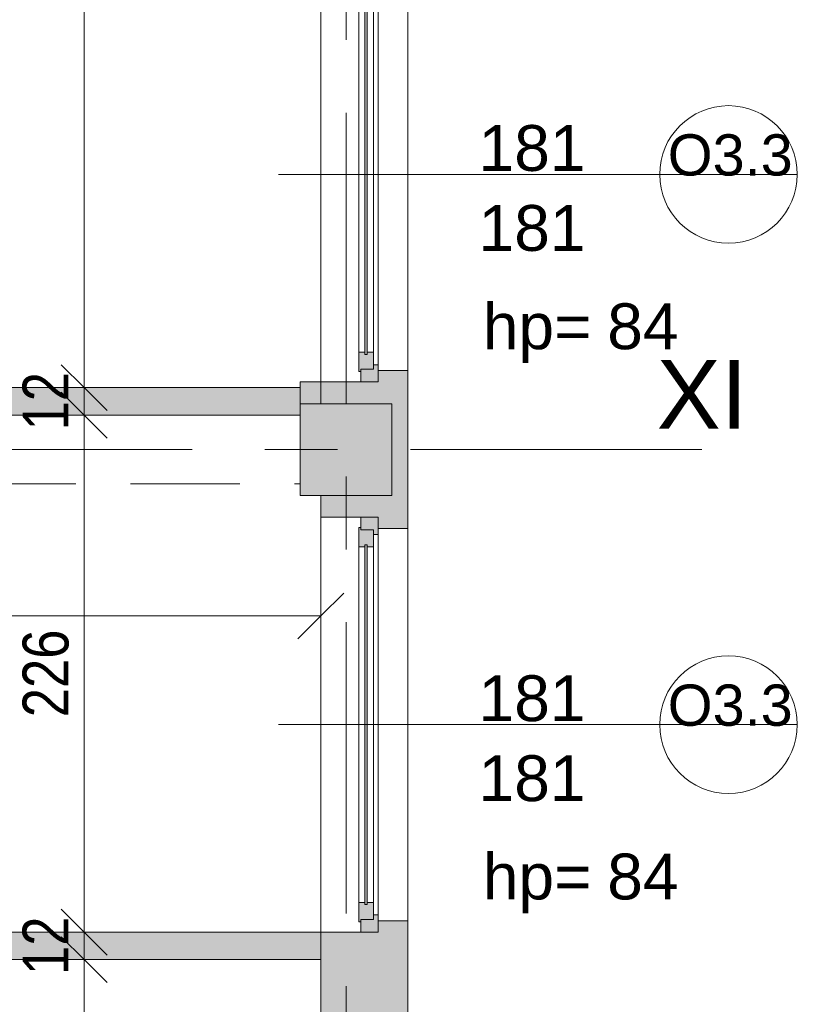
# Model space of a CAD drawing. Header units: centimetres. Extents: x -1737 to 22393, y -8842 to 3838.
# Tile 125 of 174: x 1045 to 1384, y 1606 to 2036. Entities that reach past the tile are written whole.
import ezdxf

# ---------------------------------------------------------------- set-up
doc = ezdxf.new("R2010")
doc.units = ezdxf.units.CM
doc.linetypes.add('Oś', pattern=[222.25, 127, -31.75, 31.75, -31.75])
doc.linetypes.add('Ukryte', pattern=[71.438, 47.625, -23.813])
for name, color, linetype, lineweight in [('A-ANNO-DIMS', 211, 'Continuous', 13), ('A-ANNO-DIMS-100', 211, 'Continuous', 13), ('A-DETL-HDLN', 90, 'Ukryte', 9), ('A-GLAZ', 151, 'Continuous', 13), ('A-GLAZ-IDEN', 152, 'Continuous', 13), ('A-WALL', 113, 'Continuous', 13), ('A-WALL-PATT', 111, 'Continuous', 13), ('S-COLS', 52, 'Continuous', 13), ('S-GRID', 1, 'Continuous', 13), ('S-GRID-IDEN', 1, 'Continuous', 13)]:
    doc.layers.add(name, color=color, linetype=linetype, lineweight=lineweight)
doc.styles.add('Arial Narrow_2', font='ARIALN.TTF', dxfattribs={"height": 20})
doc.styles.add('Arial_11', font='arial.ttf', dxfattribs={"height": 0.2})
doc.styles.add('Arial_4', font='arial.ttf', dxfattribs={"height": 30})
doc.styles.add('Arial_5', font='arial.ttf', dxfattribs={"height": 20})
doc.styles.add('Arial_9', font='arial.ttf', dxfattribs={"height": 18})
doc.dimstyles.new('Diagonal_1_100__0__wewnętrzne', dxfattribs={"dimscale": 30.48, "dimtxt": 20.468619, "dimasz": 0.656168, "dimexe": 0.164042, "dimexo": 0.0625, "dimgap": 0.032808, "dimtad": 1, "dimdec": 0, "dimdsep": 46, "dimtxsty": 'Arial Narrow_2', "dimblk1": 'OBLIQUE', "dimblk2": 'OBLIQUE', "dimsah": 1, "dimcen": 0.09, "dimazin": 0, "dimtfac": 1, "dimtdec": 4, "dimtix": 1, "dimtmove": 0, "dimatfit": 3, "dimfxl": 0, "dimtvp": 1, "dimtolj": 1, "dimtzin": 0, "dimarcsym": 0})
doc.dimstyles.new('Diagonal_1_100__0__wewnętrzne_2', dxfattribs={"dimscale": 30.48, "dimtxt": 20.468619, "dimasz": 0.656168, "dimexe": 0.164042, "dimexo": 0.0625, "dimgap": 0.032808, "dimtad": 1, "dimdec": 0, "dimdsep": 46, "dimtxsty": 'Arial Narrow_2', "dimblk1": 'OBLIQUE', "dimblk2": 'OBLIQUE', "dimsah": 1, "dimcen": 0.09, "dimazin": 0, "dimtfac": 1, "dimtdec": 4, "dimtix": 1, "dimtmove": 2, "dimatfit": 3, "dimfxl": 0, "dimtvp": 1, "dimtolj": 1, "dimtzin": 0, "dimarcsym": 0})

# ---------------------------------------------------------------- blocks, each defined once
blk = doc.blocks.new('M_Concrete-Square-Column - 400 x 400mm-1512407-3_piętro I __3_90 m_ - stan projektowany')
at = {"layer": 'S-COLS', "lineweight": 9}
blk.add_hatch(color=253, dxfattribs=at).paths.add_polyline_path([(20, -20), (20, 20), (-20, 20), (-20, -20), (11, -20)], flags=0)
for p, q in [((20, 20), (-20, 20)), ((-20, 20), (-20, -20)), ((20, -20), (20, 20)), ((-20, -20), (20, -20))]:
    blk.add_line(p, q, dxfattribs=at)
blk = doc.blocks.new('Okno - automatyczna etykieta - 181x181 _nietypowy podział_-2208595-3_piętro I __3_90 m_ - stan projektowany')
at = {"layer": 'A-GLAZ', "lineweight": 9}
h = blk.add_hatch(color=253, dxfattribs=at)
h.paths.add_polyline_path([(90.5, -0.77), (90.5, 1.5), (85, 1.5), (85, -4), (83, -4), (83, -6), (90.5, -6)], flags=0)
h.paths.add_polyline_path([(-83, -6), (-83, -4), (-85, -4), (-85, 1.5), (-90.5, 1.5), (-90.5, -6), (-85, -6)], flags=0)
h = blk.add_hatch(color=253, dxfattribs=at)
h.paths.add_polyline_path([(86, 1.77), (86, 2.5), (77.5, 2.5), (77.5, -0.25), (78.5, -0.25), (78.5, -1.25), (77.5, -1.25), (77.5, -4), (85, -4), (85, 1.5), (86, 1.5)], flags=0)
h.paths.add_polyline_path([(-77.5, -1.67), (-77.5, -1.25), (-78.5, -1.25), (-78.5, -0.25), (-77.5, -0.25), (-77.5, 2.5), (-86, 2.5), (-86, 1.5), (-85, 1.5), (-85, -4), (-77.5, -4)], flags=0)
blk.add_hatch(color=253, dxfattribs=at).paths.add_polyline_path([(78.5, -0.77), (78.5, -0.25), (-78.5, -0.25), (-78.5, -1.25), (78.5, -1.25)], flags=0)
for p, q in [((-90.5, 1.5), (-85, 1.5)), ((-90.5, -6), (-90.5, 1.5)), ((-86, 2.5), (-77.5, 2.5)), ((-86, 1.5), (-86, 2.5)), ((-85, 1.5), (-86, 1.5)), ((-85, -4), (-85, 1.5)), ((-85, 1.5), (-85, -4)), ((-77.5, 2.5), (-77.5, -0.25)), ((77.5, 2.5), (-77.5, 2.5)), ((77.5, 2.5), (86, 2.5)), ((77.5, -0.25), (77.5, 2.5)), ((85, 1.5), (85, -4)), ((86, 1.5), (85, 1.5)), ((85, 1.5), (90.5, 1.5)), ((85, -4), (85, 1.5)), ((86, 2.5), (86, 1.5)), ((90.5, 1.5), (90.5, -6)), ((-77.5, -4), (-85, -4)), ((-85, -4), (-83, -4)), ((-83, -4), (-83, -6)), ((-78.5, -1.25), (-78.5, -0.25)), ((-78.5, -0.25), (78.5, -0.25)), ((-78.5, -0.25), (-78.5, -1.25)), ((-77.5, -0.25), (-78.5, -0.25)), ((78.5, -1.25), (-78.5, -1.25)), ((-78.5, -1.25), (-77.5, -1.25)), ((-77.5, -1.25), (-77.5, -4)), ((77.5, -4), (-77.5, -4)), ((78.5, -0.25), (77.5, -0.25)), ((77.5, -1.25), (78.5, -1.25)), ((77.5, -4), (77.5, -1.25)), ((85, -4), (77.5, -4)), ((78.5, -0.25), (78.5, -1.25)), ((78.5, -1.25), (78.5, -0.25)), ((83, -4), (85, -4)), ((83, -6), (83, -4)), ((-83, -6), (-90.5, -6)), ((-90.5, -6), (90.5, -6)), ((83, -6), (-83, -6)), ((90.5, -6), (83, -6))]:
    blk.add_line(p, q, dxfattribs=at)
blk = doc.blocks.new('Okno - automatyczna etykieta - 181x181 _nietypowy podział_-2208597-3_piętro I __3_90 m_ - stan projektowany')
at = {"layer": 'A-GLAZ', "lineweight": 9}
h = blk.add_hatch(color=253, dxfattribs=at)
h.paths.add_polyline_path([(-90.5, -1.5), (-85, -1.5), (-85, 4), (-83, 4), (-83, 6), (-90.5, 6), (-90.5, 0.77)], flags=0)
h.paths.add_polyline_path([(83, 6), (83, 4), (85, 4), (85, -1.5), (90.5, -1.5), (90.5, 6), (85, 6)], flags=0)
h = blk.add_hatch(color=253, dxfattribs=at)
h.paths.add_polyline_path([(-86, -1.77), (-86, -2.5), (-77.5, -2.5), (-77.5, 0.25), (-78.5, 0.25), (-78.5, 1.25), (-77.5, 1.25), (-77.5, 4), (-85, 4), (-85, -1.5), (-86, -1.5)], flags=0)
h.paths.add_polyline_path([(77.5, 0.25), (77.5, -2.5), (86, -2.5), (86, -1.5), (85, -1.5), (85, 4), (77.5, 4), (77.5, 1.25), (78.5, 1.25), (78.5, 0.25)], flags=0)
blk.add_hatch(color=253, dxfattribs=at).paths.add_polyline_path([(-78.5, 1.25), (-78.5, 0.25), (78.5, 0.25), (78.5, 1.25), (-52.06, 1.25)], flags=0)
for p, q in [((-83, 6), (-90.5, 6)), ((-90.5, 6), (-90.5, -1.5)), ((-90.5, 6), (90.5, 6)), ((-83, 4), (-83, 6)), ((83, 6), (-83, 6)), ((90.5, 6), (83, 6)), ((83, 6), (83, 4)), ((90.5, -1.5), (90.5, 6)), ((-77.5, 4), (-85, 4)), ((-85, 4), (-85, -1.5)), ((-85, -1.5), (-85, 4)), ((-85, 4), (-83, 4)), ((78.5, 1.25), (-78.5, 1.25)), ((-78.5, 1.25), (-78.5, 0.25)), ((-78.5, 0.25), (-78.5, 1.25)), ((-78.5, 1.25), (-77.5, 1.25)), ((-78.5, 0.25), (78.5, 0.25)), ((-77.5, 0.25), (-78.5, 0.25)), ((-77.5, 1.25), (-77.5, 4)), ((77.5, 4), (-77.5, 4)), ((-77.5, -2.5), (-77.5, 0.25)), ((85, 4), (77.5, 4)), ((77.5, 4), (77.5, 1.25)), ((77.5, 1.25), (78.5, 1.25)), ((77.5, 0.25), (77.5, -2.5)), ((78.5, 0.25), (77.5, 0.25)), ((78.5, 0.25), (78.5, 1.25)), ((78.5, 1.25), (78.5, 0.25)), ((83, 4), (85, 4)), ((85, -1.5), (85, 4)), ((85, 4), (85, -1.5)), ((-90.5, -1.5), (-85, -1.5)), ((-85, -1.5), (-86, -1.5)), ((-86, -1.5), (-86, -2.5)), ((-86, -2.5), (-77.5, -2.5)), ((77.5, -2.5), (-77.5, -2.5)), ((77.5, -2.5), (86, -2.5)), ((86, -1.5), (85, -1.5)), ((85, -1.5), (90.5, -1.5)), ((86, -2.5), (86, -1.5))]:
    blk.add_line(p, q, dxfattribs=at)
blk = doc.blocks.new('DIMBLOCK78-3_piętro I __3_90 m_ - stan projektowany')
at = {"layer": 'A-ANNO-DIMS-100', "transparency": 16777216}
for p, q in [((1073.19, 1625.83), (1063.19, 1635.83)), ((1068.19, 1625.83), (1078.19, 1625.83)), ((1073.19, 1625.83), (1068.19, 1625.83)), ((1073.19, 1353.33), (1073.19, 1625.83)), ((1073.19, 1625.83), (1083.19, 1615.83)), ((1073.19, 1353.33), (1063.19, 1363.33)), ((1068.19, 1353.33), (1078.19, 1353.33)), ((1073.19, 1353.33), (1068.19, 1353.33)), ((1073.19, 1353.33), (1083.19, 1343.33))]:
    blk.add_line(p, q, dxfattribs=at)
at = {"layer": 'A-ANNO-DIMS-100', "color": 0, "transparency": 16777216, "insert": (1046.35, 1496.42), "char_height": 20, "width": 45.6158, "attachment_point": 1, "rotation": 90, "line_spacing_factor": 0.974696, "style": 'Arial Narrow_2'}
blk.add_mtext('273', dxfattribs=at)
blk = doc.blocks.new('_Oblique')
at = {"color": 0, "linetype": 'ByBlock', "lineweight": -2}
blk.add_line((-0.5, -0.5), (0.5, 0.5), dxfattribs=at)
blk = doc.blocks.new('DIMBLOCK79-3_piętro I __3_90 m_ - stan projektowany')
at = {"layer": 'A-ANNO-DIMS-100', "transparency": 16777216}
for p, q in [((1073.19, 1637.83), (1063.19, 1647.83)), ((1068.19, 1637.83), (1078.19, 1637.83)), ((1073.19, 1637.83), (1068.19, 1637.83)), ((1073.19, 1625.83), (1073.19, 1637.83)), ((1073.19, 1637.83), (1083.19, 1627.83)), ((1073.19, 1625.83), (1063.19, 1635.83)), ((1068.19, 1625.83), (1078.19, 1625.83)), ((1073.19, 1625.83), (1068.19, 1625.83)), ((1073.19, 1625.83), (1083.19, 1615.83))]:
    blk.add_line(p, q, dxfattribs=at)
at = {"layer": 'A-ANNO-DIMS-100', "color": 0, "transparency": 16777216, "insert": (1046.35, 1619.15), "char_height": 20, "width": 30.4105, "attachment_point": 1, "rotation": 90, "line_spacing_factor": 0.974696, "style": 'Arial Narrow_2'}
blk.add_mtext('12', dxfattribs=at)
blk = doc.blocks.new('DIMBLOCK80-3_piętro I __3_90 m_ - stan projektowany')
at = {"layer": 'A-ANNO-DIMS-100', "transparency": 16777216}
for p, q in [((1073.19, 1863.33), (1063.19, 1873.33)), ((1068.19, 1863.33), (1078.19, 1863.33)), ((1073.19, 1863.33), (1068.19, 1863.33)), ((1073.19, 1637.83), (1073.19, 1863.33)), ((1073.19, 1863.33), (1083.19, 1853.33)), ((1073.19, 1637.83), (1063.19, 1647.83)), ((1068.19, 1637.83), (1078.19, 1637.83)), ((1073.19, 1637.83), (1068.19, 1637.83)), ((1073.19, 1637.83), (1083.19, 1627.83))]:
    blk.add_line(p, q, dxfattribs=at)
at = {"layer": 'A-ANNO-DIMS-100', "color": 0, "transparency": 16777216, "insert": (1046.35, 1731.57), "char_height": 20, "width": 45.6158, "attachment_point": 1, "rotation": 90, "line_spacing_factor": 0.974696, "style": 'Arial Narrow_2'}
blk.add_mtext('226', dxfattribs=at)
blk = doc.blocks.new('DIMBLOCK81-3_piętro I __3_90 m_ - stan projektowany')
at = {"layer": 'A-ANNO-DIMS-100', "transparency": 16777216}
for p, q in [((1073.19, 1875.33), (1063.19, 1885.33)), ((1073.19, 1863.33), (1063.19, 1873.33)), ((1068.19, 1875.33), (1078.19, 1875.33)), ((1073.19, 1875.33), (1068.19, 1875.33)), ((1073.19, 1863.33), (1073.19, 1875.33)), ((1073.19, 1875.33), (1083.19, 1865.33)), ((1068.19, 1863.33), (1078.19, 1863.33)), ((1073.19, 1863.33), (1068.19, 1863.33)), ((1073.19, 1863.33), (1083.19, 1853.33))]:
    blk.add_line(p, q, dxfattribs=at)
at = {"layer": 'A-ANNO-DIMS-100', "color": 0, "transparency": 16777216, "insert": (1046.35, 1856.65), "char_height": 20, "width": 30.4105, "attachment_point": 1, "rotation": 90, "line_spacing_factor": 0.974696, "style": 'Arial Narrow_2'}
blk.add_mtext('12', dxfattribs=at)
blk = doc.blocks.new('DIMBLOCK82-3_piętro I __3_90 m_ - stan projektowany')
at = {"layer": 'A-ANNO-DIMS-100', "transparency": 16777216}
for p, q in [((1073.19, 2822.33), (1063.19, 2832.33)), ((1068.19, 2822.33), (1078.19, 2822.33)), ((1073.19, 2822.33), (1068.19, 2822.33)), ((1073.19, 1875.33), (1073.19, 2822.33)), ((1073.19, 2822.33), (1083.19, 2812.33)), ((1073.19, 1875.33), (1063.19, 1885.33)), ((1068.19, 1875.33), (1078.19, 1875.33)), ((1073.19, 1875.33), (1068.19, 1875.33)), ((1073.19, 1875.33), (1083.19, 1865.33))]:
    blk.add_line(p, q, dxfattribs=at)
at = {"layer": 'A-ANNO-DIMS-100', "color": 0, "transparency": 16777216, "insert": (1046.35, 2329.82), "char_height": 20, "width": 45.6158, "attachment_point": 1, "rotation": 90, "line_spacing_factor": 0.974696, "style": 'Arial Narrow_2'}
blk.add_mtext('947', dxfattribs=at)
blk = doc.blocks.new('DIMBLOCK270-3_piętro I __3_90 m_ - stan projektowany')
at = {"layer": 'A-ANNO-DIMS-100', "transparency": 16777216}
for p, q in [((754.38, 1775.73), (764.38, 1785.73)), ((1176.38, 1775.73), (1186.38, 1785.73)), ((754.38, 1770.73), (754.38, 1780.73)), ((1176.38, 1770.73), (1176.38, 1780.73)), ((754.38, 1775.73), (744.38, 1765.73)), ((1176.38, 1775.73), (754.38, 1775.73)), ((754.38, 1775.73), (754.38, 1770.73)), ((1176.38, 1775.73), (1166.38, 1765.73)), ((1176.38, 1775.73), (1176.38, 1770.73))]:
    blk.add_line(p, q, dxfattribs=at)
at = {"layer": 'A-ANNO-DIMS-100', "color": 0, "transparency": 16777216, "insert": (946.37, 1802.58), "char_height": 20, "width": 45.6158, "attachment_point": 1, "line_spacing_factor": 0.974696, "style": 'Arial Narrow_2'}
blk.add_mtext('422', dxfattribs=at)
blk = doc.blocks.new('Okno_PG_typ 100 - metka _wys_parapetu-2491532-3_piętro I __3_90 m_ - stan projektowany')
at = {"layer": 'A-GLAZ-IDEN'}
blk.add_line((0, -1.8946), (0, 0.3677), dxfattribs=at)
blk.add_circle((0, 0.0677), 0.3, dxfattribs=at)
at = {"layer": 'A-GLAZ-IDEN', "insert": (0.5622, -1.0037), "char_height": 0.2, "width": 0.4949, "attachment_point": 1, "rotation": 90, "line_spacing_factor": 0.936439, "style": 'Arial_11'}
blk.add_mtext('\\pt1.27,2.54,3.81,5.08,6.35,7.62,8.89,10.16,11.43,12.7,13.97,15.24,16.51,17.78,19.05,20.32,21.59,22.86,24.13,25.4,26.67,27.94,29.21,30.48,31.75,33.02,34.29,35.56,36.83,38.1,39.37,40.64;hp=', dxfattribs=at)

msp = doc.modelspace()

# ---------------------------------------------------------------- hatches: boundary and pattern name
at = {"layer": 'A-WALL-PATT'}
h = msp.add_hatch(color=9, dxfattribs=at)
h.paths.add_polyline_path([(1199.38, 908.33), (1214.38, 908.33), (1214.38, 922.83), (1201.38, 922.83), (1201.38, 917.83), (1176.38, 917.83), (1176.38, 908.33), (1193.88, 908.33)], flags=0)
h.paths.add_polyline_path([(1201.38, 1093.83), (1214.38, 1093.83), (1214.38, 1162.83), (1201.38, 1162.83), (1201.38, 1157.83), (1176.38, 1157.83), (1176.38, 1098.83), (1201.38, 1098.83)], flags=0)
h.paths.add_polyline_path([(1201.38, 1333.83), (1214.38, 1333.83), (1214.38, 1402.83), (1201.38, 1402.83), (1201.38, 1397.83), (1176.38, 1397.83), (1176.38, 1388.33), (1207.38, 1388.33), (1207.38, 1348.33), (1176.38, 1348.33), (1176.38, 1338.83), (1201.38, 1338.83), (1201.38, 1335.8)], flags=0)
h.paths.add_polyline_path([(1214.38, 1573.83), (1214.38, 1642.83), (1201.38, 1642.83), (1201.38, 1637.83), (1176.38, 1637.83), (1176.38, 1578.83), (1201.38, 1578.83), (1201.38, 1573.83)], flags=0)
h.paths.add_polyline_path([(1214.38, 1813.83), (1214.38, 1882.83), (1201.38, 1882.83), (1201.38, 1877.83), (1176.38, 1877.83), (1176.38, 1868.33), (1207.38, 1868.33), (1207.38, 1828.33), (1176.38, 1828.33), (1176.38, 1818.83), (1201.38, 1818.83), (1201.38, 1813.83), (1207.38, 1813.83)], flags=0)
h.paths.add_polyline_path([(1201.38, 2053.83), (1214.38, 2053.83), (1214.38, 2122.83), (1201.38, 2122.83), (1201.38, 2117.83), (1176.38, 2117.83), (1176.38, 2058.83), (1201.38, 2058.83)], flags=0)
h.paths.add_polyline_path([(1204.8, 2293.83), (1214.38, 2293.83), (1214.38, 2335.33), (1207.38, 2335.33), (1207.38, 2308.33), (1176.38, 2308.33), (1176.38, 2298.83), (1201.38, 2298.83), (1201.38, 2293.83)], flags=0)
for points in [[(1176.38, 1868.33), (1176.38, 1877.83), (1167.38, 1877.83), (1167.38, 1868.33)], [(818.18, 1863.33), (1167.38, 1863.33), (1167.38, 1875.33), (542.38, 1875.33), (542.38, 1863.33), (567.38, 1863.33), (567.38, 1868.33), (607.38, 1868.33), (607.38, 1863.33), (810.27, 1863.33)], [(1036.01, 1625.83), (1176.38, 1625.83), (1176.38, 1637.83), (542.38, 1637.83), (542.38, 1625.83), (810.27, 1625.83)]]:
    msp.add_hatch(color=9, dxfattribs=at).paths.add_polyline_path(points, flags=0)

# ---------------------------------------------------------------- linework, layer by layer
at = {"layer": 'A-DETL-HDLN'}
for p, q in [((-1192.62, 1863.33), (1167.38, 1863.33)), ((-1192.62, 1863.33), (1167.38, 1863.33)), ((-1192.62, 1833.33), (1167.38, 1833.33)), ((-1192.62, 1833.33), (1167.38, 1833.33))]:
    msp.add_line(p, q, dxfattribs=at)
at = {"layer": 'A-WALL', "lineweight": 9}
for p, q in [((1214.38, 2335.33), (1214.38, 1402.83)), ((1176.38, 1868.33), (1176.38, 2298.83)), ((1214.38, 1882.83), (1201.38, 1882.83)), ((1193.88, 1877.83), (1167.38, 1877.83)), ((1167.38, 1877.83), (1167.38, 1868.33)), ((1167.38, 1875.33), (542.38, 1875.33)), ((607.38, 1863.33), (1167.38, 1863.33)), ((1176.38, 1388.33), (1176.38, 1828.33)), ((1176.38, 1818.83), (1193.88, 1818.83)), ((1201.38, 1813.83), (1214.38, 1813.83)), ((1214.38, 1642.83), (1201.38, 1642.83)), ((1193.88, 1637.83), (542.38, 1637.83)), ((542.38, 1625.83), (1176.38, 1625.83))]:
    msp.add_line(p, q, dxfattribs=at)
at = {"layer": 'S-GRID', "linetype": 'Oś'}
for p, q in [((1187.38, 2884.27), (1187.38, 27.13)), ((1342.46, 1848.33), (-1368.76, 1848.33))]:
    msp.add_line(p, q, dxfattribs=at)

# ---------------------------------------------------------------- block references
at = {"layer": 'A-GLAZ', "lineweight": 9}
for name, p, rotation in [('Okno - automatyczna etykieta - 181x181 _nietypowy podział_-2208595-3_piętro I __3_90 m_ - stan projektowany', (1195.38, 1968.33), 90.00000000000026), ('Okno - automatyczna etykieta - 181x181 _nietypowy podział_-2208597-3_piętro I __3_90 m_ - stan projektowany', (1195.38, 1728.33), 270.0000000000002)]:
    msp.add_blockref(name, p, dxfattribs=dict(at, rotation=rotation))
at = {"layer": 'A-GLAZ-IDEN', "xscale": 99.99999999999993, "yscale": 99.99999999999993, "zscale": 99.99999999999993}
for p, rotation in [((1347.36, 1968.33), 270.0000000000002), ((1347.36, 1728.33), 270.0000000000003)]:
    msp.add_blockref('Okno_PG_typ 100 - metka _wys_parapetu-2491532-3_piętro I __3_90 m_ - stan projektowany', p, dxfattribs=dict(at, rotation=rotation))
at = {"layer": 'S-COLS', "lineweight": 9}
msp.add_blockref('M_Concrete-Square-Column - 400 x 400mm-1512407-3_piętro I __3_90 m_ - stan projektowany', (1187.38, 1848.33), dxfattribs=at)

# ---------------------------------------------------------------- texts
at = {"layer": 'A-GLAZ-IDEN', "line_spacing_factor": 0.936439}
for s, insert, char_height, width, attachment_point, style in [('\\pt127,254,381,508,635,762,889,1016,1143,1270,1397,1524,1651,1778,1905,2032,2159,2286,2413,2540,2667,2794,2921,3048,3175,3302,3429,3556,3683,3810,3937,4064;181', (1268.47, 1979.72), 20, 48.3, 5, 'Arial_5'), ('\\pt127.00008,253.99998,381.00006,507.99996,635.00004,761.99994,889.00002,1015.99992,1143,1270.00008,1396.99998,1524.00006,1650.99996,1778.00004,1904.99994,2032.00002,2158.99992,2286,2413.00008,2539.99998,2667.00006,2793.99996,2921.00004,3047.99994,3175.00002,3301.99992,3429,3556.00008,3682.99998,3810.00006,3936.99996,4064.00004;O3.3', (1354.89, 1976.71), 18, 54.3, 5, 'Arial_9'), ('\\pt127,254,381,508,635,762,889,1016,1143,1270,1397,1524,1651,1778,1905,2032,2159,2286,2413,2540,2667,2794,2921,3048,3175,3302,3429,3556,3683,3810,3937,4064;181', (1268.47, 1944.84), 20, 48.3, 5, 'Arial_5'), ('\\pt127,254,381,508,635,762,889,1016,1143,1270,1397,1524,1651,1778,1905,2032,2159,2286,2413,2540,2667,2794,2921,3048,3175,3302,3429,3556,3683,3810,3937,4064;84', (1301.26, 1912.1), 20, 32.4, 1, 'Arial_5'), ('\\pt127,254,381,508,635,762,889,1016,1143,1270,1397,1524,1651,1778,1905,2032,2159,2286,2413,2540,2667,2794,2921,3048,3175,3302,3429,3556,3683,3810,3937,4064;181', (1268.47, 1739.72), 20, 48.3, 5, 'Arial_5'), ('\\pt127.00008,253.99998,381.00006,507.99996,635.00004,761.99994,889.00002,1015.99992,1143,1270.00008,1396.99998,1524.00006,1650.99996,1778.00004,1904.99994,2032.00002,2158.99992,2286,2413.00008,2539.99998,2667.00006,2793.99996,2921.00004,3047.99994,3175.00002,3301.99992,3429,3556.00008,3682.99998,3810.00006,3936.99996,4064.00004;O3.3', (1354.89, 1736.71), 18, 54.3, 5, 'Arial_9'), ('\\pt127,254,381,508,635,762,889,1016,1143,1270,1397,1524,1651,1778,1905,2032,2159,2286,2413,2540,2667,2794,2921,3048,3175,3302,3429,3556,3683,3810,3937,4064;181', (1268.47, 1704.84), 20, 48.3, 5, 'Arial_5'), ('\\pt127,254,381,508,635,762,889,1016,1143,1270,1397,1524,1651,1778,1905,2032,2159,2286,2413,2540,2667,2794,2921,3048,3175,3302,3429,3556,3683,3810,3937,4064;84', (1301.26, 1672.1), 20, 32.4, 1, 'Arial_5')]:
    msp.add_mtext(s, dxfattribs=dict(at, insert=insert, char_height=char_height, width=width, attachment_point=attachment_point, style=style))
at = {"layer": 'S-GRID-IDEN', "insert": (1342.59, 1872.39), "char_height": 30, "width": 39.7, "attachment_point": 5, "line_spacing_factor": 0.936439, "style": 'Arial_4'}
msp.add_mtext('\\pt126.9999,254.0001,381,507.9999,635.0001,762,888.9999,1016.0001,1143,1269.9999,1397.0001,1524,1650.9999,1778.0001,1905,2031.9999,2159.0001,2286,2412.9999,2540.0001,2667,2793.9999,2921.0001,3048,3174.9999,3302.0001,3429,3555.9999,3683.0001,3810,3936.9999,4064.0001;XI', dxfattribs=at)

# ---------------------------------------------------------------- dimensions: what is measured, and where the dimension line sits
at = {"layer": 'A-ANNO-DIMS'}
for base, p1, p2, angle, override, picture, middle in [((1073.19, 2822.33), (1068.19, 1875.33), (1068.19, 2822.33), 90, {"dimpost": '<>', "dimfxl": 947}, 'DIMBLOCK82-3_piętro I __3_90 m_ - stan projektowany', (1061.98, 2348.83)), ((1073.19, 1875.33), (1068.19, 1863.33), (1068.19, 1875.33), 90, {"dimpost": '<>', "dimfxl": 12}, 'DIMBLOCK81-3_piętro I __3_90 m_ - stan projektowany', (1062.15, 1869.33)), ((1073.19367398, 1863.32555458), (1068.19367398, 1637.82555458), (1068.19367398, 1863.32555458), 90, {"dimpost": '<>', "dimfxl": 225.5}, 'DIMBLOCK80-3_piętro I __3_90 m_ - stan projektowany', (1061.98221416, 1750.57555458)), ((754.38, 1775.73), (1176.38, 1770.73), (754.38, 1770.73), 0, {"dimpost": '<>', "dimfxl": 422}, 'DIMBLOCK270-3_piętro I __3_90 m_ - stan projektowany', (965.38, 1786.77)), ((1073.19, 1637.83), (1068.19, 1625.83), (1068.19, 1637.83), 90, {"dimpost": '<>', "dimfxl": 12}, 'DIMBLOCK79-3_piętro I __3_90 m_ - stan projektowany', (1062.15, 1631.83))]:
    dim = msp.add_linear_dim(base=base, p1=p1, p2=p2, angle=angle, dimstyle='Diagonal_1_100__0__wewnętrzne', override=override, dxfattribs=at)
    dim.commit()
    dim.dimension.update_dxf_attribs({"geometry": picture, "text_midpoint": middle})
dim = msp.add_linear_dim(base=(1073.19367398, 1625.82555458), p1=(1068.19367398, 1353.32555458), p2=(1068.19367398, 1625.82555458), angle=90, dimstyle='Diagonal_1_100__0__wewnętrzne_2', override={"dimpost": '<>', "dimfxl": 272.5}, dxfattribs=at)
dim.commit()
dim.dimension.update_dxf_attribs({"geometry": 'DIMBLOCK78-3_piętro I __3_90 m_ - stan projektowany', "text_midpoint": (1059.67883032, 1519.22846099), "dimtype": 160, "text_rotation": 90})

doc.saveas('drawing.dxf')
